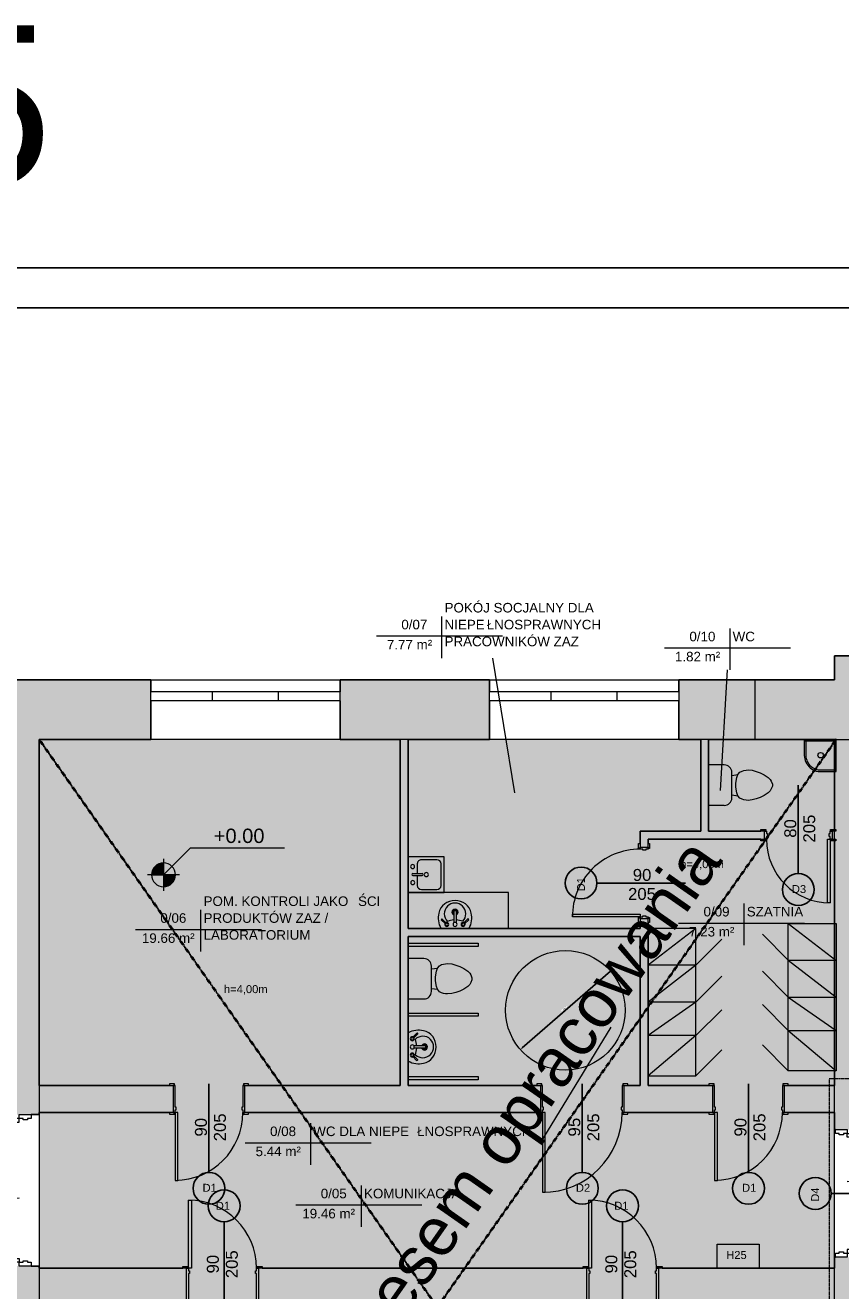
# Model space of a CAD drawing. Header units: inches. Extents: x -112469 to 885939, y -131046 to 286269.
# Tile 15 of 138: x -102318 to -92086, y -38995 to -23122. Entities that reach past the tile are written whole.
import ezdxf

# ---------------------------------------------------------------- set-up
doc = ezdxf.new("R2010")
doc.units = ezdxf.units.IN
doc.header["$MEASUREMENT"] = 0
doc.linetypes.add('Aligning Line 1_8_', pattern=[0.635, 0.3175, -0.3175])
for name, color, linetype, lineweight in [('A-ANNO-DIMS', 251, 'Continuous', 9), ('A-AREA-IDEN', 251, 'Continuous', 9), ('A-DETL', 251, 'Continuous', 9), ('A-DETL-GENF', 254, 'Continuous', 9), ('A-DETL-MEDM', 251, 'Continuous', 25), ('A-DETL-THIN', 251, 'Continuous', 9), ('A-DOOR', 251, 'Continuous', 9), ('A-DOOR-FRAM', 251, 'Continuous', 18), ('A-GLAZ', 251, 'Continuous', 9), ('A-WALL', 251, 'Continuous', 9), ('A-WALL-PATT', 254, 'Continuous', 25), ('G-ANNO-DIMS', 251, 'Continuous', 9), ('G-ANNO-TEXT', 251, 'Continuous', 9), ('P-SANR-FIXT', 251, 'Continuous', 9)]:
    doc.layers.add(name, color=color, linetype=linetype, lineweight=lineweight)
doc.styles.add('Arial', font='arial.ttf', dxfattribs={"height": 25})
doc.styles.add('Arial_1', font='arial.ttf', dxfattribs={"height": 12})
doc.styles.add('Arial_2', font='arial.ttf', dxfattribs={"height": 10})
doc.styles.add('Arial_3', font='arial.ttf', dxfattribs={"height": 15})
doc.styles.add('Arial_5', font='arial.ttf', dxfattribs={"height": 20})
doc.styles.get("Standard").update_dxf_attribs({"font": 'arial.ttf'})
doc.dimstyles.new('Średnica___2_5_mm_Arial', dxfattribs={"dimscale": 30.48, "dimtxt": 15.303891, "dimasz": 0.984252, "dimexe": 0.787402, "dimexo": 0, "dimgap": 0.492126, "dimtad": 1, "dimjust": 3, "dimdec": 1, "dimrnd": 0.5, "dimzin": 0, "dimdsep": 46, "dimtxsty": 'Arial_3', "dimsah": 1, "dimcen": 0.09, "dimdle": 0.787402, "dimazin": 0, "dimtfac": 1, "dimtdec": 4, "dimtix": 1, "dimtmove": 0, "dimatfit": 2, "dimfxl": 0, "dimtvp": 1, "dimtolj": 1, "dimtzin": 0, "dimarcsym": 0})

# ---------------------------------------------------------------- blocks, each defined once
blk = doc.blocks.new('Drzwi-wewnętrzne-jednoskrzydłowe-dwupanelowe-drewniane - 900 x 2100mm-307294-3_Poziom parteru')
at = {"layer": 'A-DOOR'}
for p, q in [((-49.635, 24.8175), (-43.135, 24.8175)), ((-49.635, 22.8175), (-49.635, 24.8175)), ((-43.135, 22.8175), (-49.635, 22.8175)), ((-43.135, 24.8175), (-43.135, 22.8175)), ((43.135, 24.8175), (49.635, 24.8175)), ((43.135, 22.8175), (43.135, 24.8175)), ((49.635, 22.8175), (43.135, 22.8175)), ((49.635, 24.8175), (49.635, 22.8175)), ((-49.635, -22.1825), (-43.135, -22.1825)), ((-49.635, -24.1825), (-49.635, -22.1825)), ((-43.135, -24.1825), (-49.635, -24.1825)), ((-43.135, -22.1825), (-43.135, -24.1825)), ((43.135, -22.1825), (49.635, -22.1825)), ((43.135, -24.1825), (43.135, -22.1825)), ((49.635, -24.1825), (43.135, -24.1825)), ((49.635, -22.1825), (49.635, -24.1825))]:
    blk.add_line(p, q, dxfattribs=at)
at = {"layer": 'A-DOOR', "lineweight": 18}
for p, q in [((39, -22.1825), (42.5, -22.1825)), ((39, -107.1825), (39, -22.1825)), ((42.5, -22.1825), (42.5, -107.1825)), ((42.5, -107.1825), (39, -107.1825))]:
    blk.add_line(p, q, dxfattribs=at)
at = {"layer": 'A-DOOR'}
blk.add_arc((42.5, -22.1825), 85, 180, 270, dxfattribs=at)
at = {"layer": 'A-DOOR-FRAM'}
for p, q in [((-45, 22.8175), (-42.5, 22.8175)), ((-45, -22.1825), (-45, 22.8175)), ((-42.5, 22.8175), (-42.5, -15.19)), ((42.5, 22.8175), (45, 22.8175)), ((42.5, -15.19), (42.5, 22.8175)), ((45, 22.8175), (45, -22.1825)), ((-42.5, -15.19), (-41.23, -15.19)), ((-41.23, -15.19), (-41.23, -18.6825)), ((41.23, -15.19), (42.5, -15.19)), ((41.23, -18.6825), (41.23, -15.19)), ((-42.5, -22.1825), (-45, -22.1825)), ((-42.5, -18.6825), (-42.5, -22.1825)), ((-41.23, -18.6825), (-42.5, -18.6825)), ((42.5, -18.6825), (41.23, -18.6825)), ((42.5, -22.1825), (42.5, -18.6825)), ((45, -22.1825), (42.5, -22.1825))]:
    blk.add_line(p, q, dxfattribs=at)
blk = doc.blocks.new('Drzwi-wewnętrzne-jednoskrzydłowe-dwupanelowe-drewniane - 900 x 2100mm-310184-3_Poziom parteru')
at = {"layer": 'A-DOOR', "lineweight": 18}
for p, q in [((42.5, 101.6825), (39, 101.6825)), ((39, 101.6825), (39, 16.6825)), ((42.5, 16.6825), (42.5, 101.6825)), ((39, 16.6825), (42.5, 16.6825))]:
    blk.add_line(p, q, dxfattribs=at)
at = {"layer": 'A-DOOR'}
for p, q in [((-43.135, 18.6825), (-49.635, 18.6825)), ((-49.635, 18.6825), (-49.635, 16.6825)), ((-49.635, 16.6825), (-43.135, 16.6825)), ((-43.135, 16.6825), (-43.135, 18.6825)), ((49.635, 18.6825), (43.135, 18.6825)), ((43.135, 18.6825), (43.135, 16.6825)), ((43.135, 16.6825), (49.635, 16.6825)), ((49.635, 16.6825), (49.635, 18.6825)), ((-43.135, -17.3175), (-49.635, -17.3175)), ((-49.635, -17.3175), (-49.635, -19.3175)), ((-49.635, -19.3175), (-43.135, -19.3175)), ((-43.135, -19.3175), (-43.135, -17.3175)), ((49.635, -17.3175), (43.135, -17.3175)), ((43.135, -17.3175), (43.135, -19.3175)), ((43.135, -19.3175), (49.635, -19.3175)), ((49.635, -19.3175), (49.635, -17.3175))]:
    blk.add_line(p, q, dxfattribs=at)
blk.add_arc((42.5, 16.6825), 85, 90, 180, dxfattribs=at)
at = {"layer": 'A-DOOR-FRAM'}
for p, q in [((-42.5, 16.6825), (-45, 16.6825)), ((-45, 16.6825), (-45, -17.3175)), ((-42.5, 13.1825), (-42.5, 16.6825)), ((42.5, 16.6825), (42.5, 13.1825)), ((45, 16.6825), (42.5, 16.6825)), ((45, -17.3175), (45, 16.6825)), ((-41.23, 13.1825), (-42.5, 13.1825)), ((-42.5, -17.3175), (-42.5, 9.69)), ((-42.5, 9.69), (-41.23, 9.69)), ((-41.23, 9.69), (-41.23, 13.1825)), ((42.5, 13.1825), (41.23, 13.1825)), ((41.23, 13.1825), (41.23, 9.69)), ((41.23, 9.69), (42.5, 9.69)), ((42.5, 9.69), (42.5, -17.3175)), ((-45, -17.3175), (-42.5, -17.3175)), ((42.5, -17.3175), (45, -17.3175))]:
    blk.add_line(p, q, dxfattribs=at)
blk = doc.blocks.new('Drzwi-wewnętrzne-jednoskrzydłowe-dwupanelowe-drewniane - 1000 x 2100mm 2-485147-3_Poziom parteru')
at = {"layer": 'A-DOOR', "lineweight": 18}
for p, q in [((50, 116.6825), (46.5, 116.6825)), ((46.5, 116.6825), (46.5, 16.6825)), ((50, 16.6825), (50, 116.6825)), ((46.5, 16.6825), (50, 16.6825))]:
    blk.add_line(p, q, dxfattribs=at)
at = {"layer": 'A-DOOR'}
for p, q in [((-50.635, 18.6825), (-57.135, 18.6825)), ((-57.135, 18.6825), (-57.135, 16.6825)), ((-57.135, 16.6825), (-50.635, 16.6825)), ((-50.635, 16.6825), (-50.635, 18.6825)), ((57.135, 18.6825), (50.635, 18.6825)), ((50.635, 18.6825), (50.635, 16.6825)), ((50.635, 16.6825), (57.135, 16.6825)), ((57.135, 16.6825), (57.135, 18.6825)), ((-50.635, -17.3175), (-57.135, -17.3175)), ((-57.135, -17.3175), (-57.135, -19.3175)), ((-57.135, -19.3175), (-50.635, -19.3175)), ((-50.635, -19.3175), (-50.635, -17.3175)), ((57.135, -17.3175), (50.635, -17.3175)), ((50.635, -17.3175), (50.635, -19.3175)), ((50.635, -19.3175), (57.135, -19.3175)), ((57.135, -19.3175), (57.135, -17.3175))]:
    blk.add_line(p, q, dxfattribs=at)
blk.add_arc((50, 16.6825), 100, 90, 180, dxfattribs=at)
at = {"layer": 'A-DOOR-FRAM'}
for p, q in [((-50, 16.6825), (-52.5, 16.6825)), ((-52.5, 16.6825), (-52.5, -17.3175)), ((-50, 13.1825), (-50, 16.6825)), ((50, 16.6825), (50, 13.1825)), ((52.5, 16.6825), (50, 16.6825)), ((52.5, -17.3175), (52.5, 16.6825)), ((-48.73, 13.1825), (-50, 13.1825)), ((-50, -17.3175), (-50, 9.69)), ((-50, 9.69), (-48.73, 9.69)), ((-48.73, 9.69), (-48.73, 13.1825)), ((50, 13.1825), (48.73, 13.1825)), ((48.73, 13.1825), (48.73, 9.69)), ((48.73, 9.69), (50, 9.69)), ((50, 9.69), (50, -17.3175)), ((-52.5, -17.3175), (-50, -17.3175)), ((50, -17.3175), (52.5, -17.3175))]:
    blk.add_line(p, q, dxfattribs=at)
blk = doc.blocks.new('Drzwi-wewnętrzne-jednoskrzydłowe-dwupanelowe-drewniane - 900 x 2100mm-435349-3_Poziom parteru')
at = {"layer": 'A-DOOR'}
for p, q in [((-49.6, 7.3), (-43.1, 7.3)), ((-49.6, 5.3), (-49.6, 7.3)), ((-43.1, 5.3), (-49.6, 5.3)), ((-43.1, 7.3), (-43.1, 5.3)), ((43.1, 7.3), (49.6, 7.3)), ((43.1, 5.3), (43.1, 7.3)), ((49.6, 5.3), (43.1, 5.3)), ((49.6, 7.3), (49.6, 5.3)), ((-49.6, -4.7), (-43.1, -4.7)), ((-49.6, -6.7), (-49.6, -4.7)), ((-43.1, -6.7), (-49.6, -6.7)), ((-43.1, -4.7), (-43.1, -6.7)), ((43.1, -4.7), (49.6, -4.7)), ((43.1, -6.7), (43.1, -4.7)), ((49.6, -6.7), (43.1, -6.7)), ((49.6, -4.7), (49.6, -6.7))]:
    blk.add_line(p, q, dxfattribs=at)
at = {"layer": 'A-DOOR', "lineweight": 18}
for p, q in [((39, -4.7), (42.5, -4.7)), ((39, -89.7), (39, -4.7)), ((42.5, -4.7), (42.5, -89.7)), ((42.5, -89.7), (39, -89.7))]:
    blk.add_line(p, q, dxfattribs=at)
at = {"layer": 'A-DOOR'}
blk.add_arc((42.5, -4.7), 85, 180, 270, dxfattribs=at)
at = {"layer": 'A-DOOR-FRAM'}
for p, q in [((-45, 5.3), (-42.5, 5.3)), ((-45, -4.7), (-45, 5.3)), ((-42.5, 5.3), (-42.5, 2.3)), ((-42.5, 2.3), (-41.2, 2.3)), ((-41.2, 2.3), (-41.2, -1.2)), ((41.2, 2.3), (42.5, 2.3)), ((41.2, -1.2), (41.2, 2.3)), ((42.5, 5.3), (45, 5.3)), ((42.5, 2.3), (42.5, 5.3)), ((45, 5.3), (45, -4.7)), ((-42.5, -4.7), (-45, -4.7)), ((-42.5, -1.2), (-42.5, -4.7)), ((-41.2, -1.2), (-42.5, -1.2)), ((42.5, -1.2), (41.2, -1.2)), ((42.5, -4.7), (42.5, -1.2)), ((45, -4.7), (42.5, -4.7))]:
    blk.add_line(p, q, dxfattribs=at)
blk = doc.blocks.new('wewnetrzne dwupanelowe - 800 x 2100mm 2-561756-3_Poziom parteru')
at = {"layer": 'A-DOOR'}
for p, q in [((-47.1, 7.3), (-40.6, 7.3)), ((-47.1, 5.3), (-47.1, 7.3)), ((-40.6, 5.3), (-47.1, 5.3)), ((-40.6, 7.3), (-40.6, 5.3)), ((40.6, 7.3), (47.1, 7.3)), ((40.6, 5.3), (40.6, 7.3)), ((47.1, 5.3), (40.6, 5.3)), ((47.1, 7.3), (47.1, 5.3)), ((-47.1, -4.7), (-40.6, -4.7)), ((-47.1, -6.7), (-47.1, -4.7)), ((-40.6, -6.7), (-47.1, -6.7)), ((-40.6, -4.7), (-40.6, -6.7)), ((40.6, -4.7), (47.1, -4.7)), ((40.6, -6.7), (40.6, -4.7)), ((47.1, -6.7), (40.6, -6.7)), ((47.1, -4.7), (47.1, -6.7))]:
    blk.add_line(p, q, dxfattribs=at)
at = {"layer": 'A-DOOR', "lineweight": 18}
for p, q in [((36.5, -4.7), (40, -4.7)), ((36.5, -84.7), (36.5, -4.7)), ((40, -4.7), (40, -84.7)), ((40, -84.7), (36.5, -84.7))]:
    blk.add_line(p, q, dxfattribs=at)
at = {"layer": 'A-DOOR'}
blk.add_arc((40, -4.7), 80, 180, 270, dxfattribs=at)
at = {"layer": 'A-DOOR-FRAM'}
for p, q in [((-42.5, 5.3), (-40, 5.3)), ((-42.5, -4.7), (-42.5, 5.3)), ((-40, 5.3), (-40, 2.3)), ((-40, 2.3), (-38.7, 2.3)), ((-38.7, 2.3), (-38.7, -1.2)), ((38.7, 2.3), (40, 2.3)), ((38.7, -1.2), (38.7, 2.3)), ((40, 5.3), (42.5, 5.3)), ((40, 2.3), (40, 5.3)), ((42.5, 5.3), (42.5, -4.7)), ((-40, -4.7), (-42.5, -4.7)), ((-40, -1.2), (-40, -4.7)), ((-38.7, -1.2), (-40, -1.2)), ((40, -1.2), (38.7, -1.2)), ((40, -4.7), (40, -1.2)), ((42.5, -4.7), (40, -4.7))]:
    blk.add_line(p, q, dxfattribs=at)
blk = doc.blocks.new('Muszla klozetowa domowa - 3D - Muszla klozetowa domowa - 3D-412173-3_Poziom parteru')
at = {"layer": 'P-SANR-FIXT'}
for p, q in [((-15.4, 15.2), (-13, 20.3)), ((-13, 20.3), (-9.5, 25.4)), ((-9.5, 25.4), (-7, 27.9)), ((-7, 27.9), (-4.8, 29.2)), ((-4.8, 29.2), (-1.3, 30.5)), ((-1.3, 30.5), (1.3, 30.5)), ((1.3, 30.5), (4.8, 29.2)), ((4.8, 29.2), (7, 27.9)), ((7, 27.9), (9.5, 25.4)), ((9.5, 25.4), (13, 20.3)), ((13, 20.3), (15.4, 15.2)), ((-19.1, 0), (-18.6, 5.1)), ((-18.6, 5.1), (-17.2, 10.2)), ((-17.2, 10.2), (-15.4, 15.2)), ((15.4, 15.2), (17.2, 10.2)), ((17.2, 10.2), (18.6, 5.1)), ((18.6, 5.1), (19.1, 0)), ((-18.8, -2.5), (-19.1, 0)), ((-18.4, -5.1), (-18.8, -2.5)), ((-17.7, -7.6), (-18.4, -5.1)), ((-16.3, -10.2), (-17.7, -7.6)), ((-13.2, -12.7), (-16.3, -10.2)), ((-9.7, -14), (-13.2, -12.7)), ((-12.3, -20.4), (-13.2, -12.7)), ((-2.5, -15.2), (-9.7, -14)), ((2.5, -15.2), (-2.5, -15.2)), ((9.7, -14), (2.5, -15.2)), ((13.2, -12.7), (9.7, -14)), ((12.3, -20.4), (13.2, -12.7)), ((16.3, -10.2), (13.2, -12.7)), ((17.7, -7.6), (16.3, -10.2)), ((18.4, -5.1), (17.7, -7.6)), ((18.8, -2.5), (18.4, -5.1)), ((19.1, 0), (18.8, -2.5)), ((-25.3, -29.8), (-25.3, -49.5)), ((15.9, -20.4), (-15.9, -20.4)), ((25.3, -49.5), (25.3, -29.8))]:
    blk.add_line(p, q, dxfattribs=at)
for centre, start, end in [((-15.9, -29.8), 90, 180), ((15.9, -29.8), 0, 90)]:
    blk.add_arc(centre, 9.46, start, end, dxfattribs=at)
blk = doc.blocks.new('Lavabo mural - 05 - 440mm x 350mm-346807-3_Poziom parteru')
at = {"layer": 'P-SANR-FIXT'}
for p, q in [((-17.2, -11), (-11.7, -5.6)), ((-16.1, -12.1), (-10.7, -6.7)), ((-1.5, -21.5), (-1.5, -7.1)), ((1.5, -21.5), (1.5, -7.1)), ((16.4, -12.1), (11, -6.7)), ((17.5, -11), (12, -5.6))]:
    blk.add_line(p, q, dxfattribs=at)
for centre, radius, start, end in [((5.3, -13.1), 26.4, 150.3649, 193.6351), ((-5.3, -13.1), 26.4, 346.3649, 29.6351), ((0, -18.4), 13.5, 135.4629, 45.0556), ((-10.1, -5.1), 2.5, 0, 180), ((-10.1, -5.1), 2.5, 180, 207.0533), ((-10.1, -5.1), 1.7, 360, 180), ((-10.1, -5.1), 1.7, 180, 198.0596), ((-10.1, -5.1), 1.7, 198.0596, 360), ((-10.1, -5.1), 2.5, 242.9467, 0), ((-0.2, 16), 26.7, 249.1986, 267.1093), ((0, -5.1), 2.5, 0, 180), ((0, -5.1), 2.5, 180, 0), ((-0.2, 16), 26.7, 273.5606, 291.3199), ((10.4, -5.1), 2.5, 360, 180), ((10.4, -5.1), 2.5, 180, 297.0533), ((10.4, -5.1), 1.7, 0, 180), ((10.4, -5.1), 1.7, 180, 0), ((10.4, -5.1), 2.5, 332.9467, 360), ((-0.6, -14.5), 20.4, 193.6351, 271.6558), ((0, -20.4), 3.86, 112.8828, 180), ((0, -20.4), 3.86, 180, 360), ((0, -20.4), 2.35, 129.6826, 180), ((0, -20.4), 2.35, 180, 360), ((0.6, -14.5), 20.4, 268.3442, 346.3649), ((0, -20.4), 3.86, 360, 67.1178), ((0, -20.4), 2.35, 360, 50.3185)]:
    blk.add_arc(centre, radius, start, end, dxfattribs=at)
for centre, major_axis, ratio, start_param, end_param in [((-16.6, -11.6), (-0.545, 0.545), 0.274309, 0, 3.141593), ((17, -11.6), (0.545, 0.545), 0.274309, 3.141593, 6.283185), ((0, -21.5), (-1.5, 0), 0.428525, 0, 3.141593)]:
    blk.add_ellipse(centre, major_axis=major_axis, ratio=ratio, start_param=start_param, end_param=end_param, dxfattribs=at)
blk = doc.blocks.new('Drzwi-korytarz-niesymetryczne-wpuszczane - Drzwi dwuskrzydłowe 1800 x 2100mm-575839-3_Poziom parteru')
at = {"layer": 'A-DOOR', "lineweight": 18}
for p, q in [((-85.5, 11.865), (-90, 11.865)), ((-90, 11.865), (-90, -88.135)), ((-85.5, -88.135), (-85.5, 11.865)), ((85.5, 11.865), (90, 11.865)), ((85.5, -68.135), (85.5, 11.865)), ((90, 11.865), (90, -68.135)), ((90, -68.135), (85.5, -68.135)), ((-90, -88.135), (-85.5, -88.135))]:
    blk.add_line(p, q, dxfattribs=at)
at = {"layer": 'A-DOOR'}
for centre, radius, start, end in [((-90, 11.865), 100, 270, 360), ((90, 11.865), 80, 180, 270)]:
    blk.add_arc(centre, radius, start, end, dxfattribs=at)
at = {"layer": 'A-DOOR-FRAM'}
for p, q in [((-95, 26.865), (-90, 26.865)), ((-95, 11.865), (-95, 26.865)), ((-90, 26.865), (-90, 21.94375)), ((-90, 21.94375), (-88.4125, 21.94375)), ((-90, 16.84125), (-90, 11.865)), ((-88.4125, 16.84125), (-90, 16.84125)), ((-88.4125, 21.94375), (-88.4125, 16.84125)), ((88.4125, 21.94375), (90, 21.94375)), ((88.4125, 16.84125), (88.4125, 21.94375)), ((90, 16.84125), (88.4125, 16.84125)), ((90, 26.865), (95, 26.865)), ((90, 21.94375), (90, 26.865)), ((90, 11.865), (90, 16.84125)), ((95, 26.865), (95, 11.865)), ((-90, 11.865), (-95, 11.865)), ((95, 11.865), (90, 11.865))]:
    blk.add_line(p, q, dxfattribs=at)
blk = doc.blocks.new('Drzwi-korytarz-niesymetryczne-wpuszczane - 1500 x 2000mm-592005-3_Poziom parteru')
at = {"layer": 'A-DOOR', "lineweight": 18}
for p, q in [((-70.5, 6.365), (-75, 6.365)), ((-75, 6.365), (-75, -83.635)), ((-70.5, -83.635), (-70.5, 6.365)), ((70.5, 6.365), (75, 6.365)), ((70.5, -53.635), (70.5, 6.365)), ((75, 6.365), (75, -53.635)), ((75, -53.635), (70.5, -53.635)), ((-75, -83.635), (-70.5, -83.635))]:
    blk.add_line(p, q, dxfattribs=at)
at = {"layer": 'A-DOOR'}
for centre, radius, start, end in [((-75, 6.365), 90, 270, 360), ((75, 6.365), 60, 180, 270)]:
    blk.add_arc(centre, radius, start, end, dxfattribs=at)
at = {"layer": 'A-DOOR-FRAM'}
for p, q in [((-80, 21.365), (-75, 21.365)), ((-80, 6.365), (-80, 21.365)), ((-75, 21.365), (-75, 16.44375)), ((-75, 16.44375), (-73.4125, 16.44375)), ((-73.4125, 16.44375), (-73.4125, 11.34125)), ((73.4125, 16.44375), (75, 16.44375)), ((73.4125, 11.34125), (73.4125, 16.44375)), ((75, 21.365), (80, 21.365)), ((75, 16.44375), (75, 21.365)), ((80, 21.365), (80, 6.365)), ((-75, 6.365), (-80, 6.365)), ((-75, 11.34125), (-75, 6.365)), ((-73.4125, 11.34125), (-75, 11.34125)), ((75, 11.34125), (73.4125, 11.34125)), ((75, 6.365), (75, 11.34125)), ((80, 6.365), (75, 6.365))]:
    blk.add_line(p, q, dxfattribs=at)
blk = doc.blocks.new('Zlew kuchenny - typu wyspowego - 450 x 450mm-548266-3_Poziom parteru')
at = {"layer": 'P-SANR-FIXT'}
for p, q in [((-20.9, 22.7), (-20.9, -22.3)), ((0.3, 17), (0.3, 5.3)), ((2.8, 17), (2.8, 5.3)), ((24.1, -22.3), (24.1, 22.7)), ((-17.1, 6.2), (-17.1, -13.4)), ((0.3, 11.3), (-12, 11.3)), ((15.2, 11.3), (2.8, 11.3)), ((20.3, -13.4), (20.3, 6.2)), ((-20.9, -22.3), (24.1, -22.3)), ((-12, -18.5), (15.2, -18.5))]:
    blk.add_line(p, q, dxfattribs=at)
for centre, radius, start, end in [((-8.4, 17), 2.54, 360, 180), ((-8.4, 17), 2.54, 180, 360), ((1.6, 17), 1.27, 360, 180), ((11.7, 17.2), 2.54, 360, 180), ((11.7, 17.2), 2.54, 180, 0), ((-12, 6.2), 5.08, 90, 180), ((1.6, 0), 2.54, 360, 180), ((1.6, 0), 2.54, 180, 0), ((1.6, 5.3), 1.27, 180, 0), ((15.2, 6.2), 5.08, 360, 90), ((-12, -13.4), 5.08, 180, 270), ((15.2, -13.4), 5.08, 270, 0)]:
    blk.add_arc(centre, radius, start, end, dxfattribs=at)
blk = doc.blocks.new('Aluminum_2 szybowe - 160x140-V12-3_Poziom parteru')
at = {"layer": 'A-GLAZ'}
for p, q in [((-137.2, 25.2), (22.8, 25.2)), ((-137.2, 13.7), (-137.2, 25.2)), ((22.8, 25.2), (22.8, 13.7)), ((22.8, 13.7), (-137.2, 13.7))]:
    blk.add_line(p, q, dxfattribs=at)
blk = doc.blocks.new('Aluminum_2 szybowe - 160x140-605508-3_Poziom parteru')
at = {"layer": 'A-GLAZ'}
for p, q in [((-137.2, 25.2), (22.8, 25.2)), ((-137.2, 13.7), (-137.2, 25.2)), ((22.8, 25.2), (22.8, 13.7)), ((22.8, 13.7), (-137.2, 13.7))]:
    blk.add_line(p, q, dxfattribs=at)
blk = doc.blocks.new('Aluminum_2 szybowe - 160x140-V13-3_Poziom parteru')
at = {"layer": 'A-GLAZ'}
for p, q in [((-137.2, 25.2), (22.8, 25.2)), ((-137.2, 13.7), (-137.2, 25.2)), ((22.8, 25.2), (22.8, 13.7)), ((22.8, 13.7), (-137.2, 13.7))]:
    blk.add_line(p, q, dxfattribs=at)
blk = doc.blocks.new('Etyk_pom_1_mala - Etyk_pom_1_mala-219433-3_Poziom parteru')
at = {"layer": 'A-AREA-IDEN'}
for p, q in [((-0.096, 0.144), (-0.096, -0.378)), ((-0.915, -0.101), (0.666, -0.101))]:
    blk.add_line(p, q, dxfattribs=at)
blk = doc.blocks.new('*D236')
at = {"layer": 'A-ANNO-DIMS', "color": 0, "lineweight": -2}
blk.add_line((-28507, -4311), (-29617, -5276), dxfattribs=at)
at = {"layer": 'A-ANNO-DIMS', "color": 0}
for points in [[(-28527, -4335), (-28533, -4327), (-28507, -4311)], [(-29620, -5272), (-29613, -5279), (-29639, -5295)]]:
    blk.add_solid(points, dxfattribs=at)
at = {"layer": 'Defpoints', "color": 0}
for p in [(-28507, -4311), (-29639, -5295)]:
    blk.add_point(p, dxfattribs=at)
at = {"layer": 'A-ANNO-DIMS', "color": 0, "insert": (-29088, -4786), "char_height": 15, "attachment_point": 5, "rotation": 41.0025, "style": 'Arial_3', "bg_fill": 3, "box_fill_scale": 1.25, "bg_fill_color": 257, "bg_fill_transparency": 0}
blk.add_mtext('\\A1;ø1500.0', dxfattribs=at)
blk = doc.blocks.new('rozbicie')
at = {"layer": 'A-DETL-GENF', "true_color": 0xe5e5e5}
blk.add_hatch(color=254, dxfattribs=at).paths.add_polyline_path([(-27445.92, -15634.6), (-25695.91, -15634.6), (-25695.91, -8486.85), (-27905.91, -8486.85), (-27905.91, -8036.85), (-25695.91, -8036.85), (-25695.91, -6086.85), (-26325.91, -6086.85), (-26325.91, -5746.85), (-25695.91, -5746.85), (-25695.91, -2656.85), (-25725.91, -2655.98), (-25725.91, -2556.85), (-25695.91, -2556.85), (-25695.91, -1406.85), (-27275.91, -1406.85), (-27275.91, -2556.85), (-26575.91, -2556.85), (-26575.91, -2656.85), (-28035.91, -2656.85), (-28035.91, -2756.85), (-28135.91, -2756.85), (-28135.91, -2556.85), (-27375.91, -2556.85), (-27375.91, -1406.85), (-31045.91, -1406.85), (-31045.91, -3776.85), (-28135.91, -3776.85), (-28135.91, -3656.85), (-28035.91, -3656.85), (-28035.91, -5746.85), (-27225.91, -5746.85), (-27225.91, -6086.85), (-28335.91, -6086.85), (-28335.91, -5746.85), (-28135.91, -5746.85), (-28135.91, -3876.85), (-31045.91, -3876.85), (-31045.91, -5746.85), (-29385.91, -5746.85), (-29385.91, -6086.85), (-33095.91, -6086.85), (-33095.91, -5746.85), (-31145.91, -5746.85), (-31145.91, -1406.85), (-35675.91, -1406.85), (-35675.91, -5746.85), (-33995.91, -5746.85), (-33995.91, -6086.85), (-35675.91, -6086.85), (-35675.91, -8036.85), (-33825.91, -8036.85), (-33825.91, -8486.85), (-35675.91, -8486.85), (-35675.91, -15634.6), (-31005.91, -15634.6), (-31005.91, -8486.85), (-32925.91, -8486.85), (-32925.91, -8036.85), (-28805.91, -8036.85), (-28805.91, -8486.85), (-30855.91, -8486.85), (-30855.91, -15634.6), (-27651.31, -15634.6)])
at = {"layer": 'A-WALL-PATT', "lineweight": 9}
blk.add_hatch(color=251, dxfattribs=at).paths.add_polyline_path([(-25685.48, -1406.85), (-25235.91, -1406.85), (-25235.91, -1036.85), (-24695.91, -1036.85), (-24695.91, -356.85), (-25695.91, -356.85), (-25695.91, -656.85), (-26695.91, -656.85), (-26695.91, -1406.85), (-25695.91, -1406.85)])
h = blk.add_hatch(color=251, dxfattribs=at)
h.paths.add_polyline_path([(-36425.91, -16384.6), (-35675.91, -16384.6), (-35675.91, -8011.85), (-36425.91, -8011.85), (-36425.91, -15634.6)])
h.paths.add_polyline_path([(-35808.02, -6111.85), (-35675.91, -6111.85), (-35675.91, -656.85), (-36425.91, -656.85), (-36425.91, -6111.85), (-35876.14, -6111.85)])
h = blk.add_hatch(color=251, dxfattribs=at)
h.paths.add_polyline_path([(-27375.91, -1406.85), (-26695.91, -1406.85), (-26695.91, -656.85), (-27651.31, -656.85), (-27651.31, -1406.85), (-27445.92, -1406.85)])
h.paths.add_polyline_path([(-35675.91, -1406.85), (-34275.91, -1406.85), (-34275.91, -656.85), (-35675.91, -656.85), (-35675.91, -1223.05)])
h.paths.add_polyline_path([(-31901.31, -1406.85), (-30025.91, -1406.85), (-30025.91, -656.85), (-31901.31, -656.85), (-31901.31, -1223.05)])
h = blk.add_hatch(color=251, dxfattribs=at)
h.paths.add_polyline_path([(-31005.91, -15634.6), (-30855.91, -15634.6), (-30855.91, -8486.85), (-28805.91, -8486.85), (-28805.91, -8036.85), (-32925.91, -8036.85), (-32925.91, -8486.85), (-31005.91, -8486.85), (-31005.91, -15486.85)])
h.paths.add_polyline_path([(-34487.69, -8486.85), (-33825.91, -8486.85), (-33825.91, -8036.85), (-35675.91, -8036.85), (-35675.91, -8486.85), (-35367.91, -8486.85)])
h.paths.add_polyline_path([(-27757.44, -8486.85), (-25695.91, -8486.85), (-25695.91, -8036.85), (-27905.91, -8036.85), (-27905.91, -8486.85), (-27859.56, -8486.85)])
h.paths.add_polyline_path([(-27272.26, -6086.85), (-27225.91, -6086.85), (-27225.91, -5746.85), (-28035.91, -5746.85), (-28035.91, -3656.85), (-28135.91, -3656.85), (-28135.91, -3776.85), (-31045.91, -3776.85), (-31045.91, -1406.85), (-31145.91, -1406.85), (-31145.91, -5746.85), (-33095.91, -5746.85), (-33095.91, -6086.85), (-29385.91, -6086.85), (-29385.91, -5746.85), (-31045.91, -5746.85), (-31045.91, -3876.85), (-28135.91, -3876.85), (-28135.91, -5746.85), (-28335.91, -5746.85), (-28335.91, -6086.85), (-27295.91, -6086.85)])
h.paths.add_polyline_path([(-26325.91, -6086.85), (-25695.91, -6086.85), (-25695.91, -5746.85), (-26325.91, -5746.85), (-26325.91, -6051.85)])
h.paths.add_polyline_path([(-33995.91, -6086.85), (-33995.91, -5746.85), (-35675.91, -5746.85), (-35675.91, -6086.85), (-34042.26, -6086.85)])
h.paths.add_polyline_path([(-28135.91, -2756.85), (-28035.91, -2756.85), (-28035.91, -2656.85), (-26575.91, -2656.85), (-26575.91, -2556.85), (-27275.91, -2556.85), (-27275.91, -1406.85), (-27375.91, -1406.85), (-27375.91, -2556.85), (-28135.91, -2556.85), (-28135.91, -2710.5)])
h.paths.add_polyline_path([(-25725.91, -2656.85), (-25695.91, -2656.85), (-25695.91, -2556.85), (-25725.91, -2556.85), (-25725.91, -2655.98)])
h = blk.add_hatch(color=251, dxfattribs=at)
h.paths.add_polyline_path([(-25695.91, -15634.6), (-25235.91, -15634.6), (-25235.91, -7900.73), (-25695.91, -7900.73), (-25695.91, -15486.85)])
h.paths.add_polyline_path([(-25260.47, -6300.73), (-25235.91, -6300.73), (-25235.91, -5970.6), (-25415.88, -5970.6), (-25415.88, -5670.6), (-25235.91, -5670.6), (-25235.91, -5126.96), (-25405.88, -5126.96), (-25405.88, -4826.96), (-25235.91, -4826.96), (-25235.91, -1406.85), (-25695.91, -1406.85), (-25695.91, -2536.85), (-25679.56, -2536.85), (-25679.56, -2556.85), (-25695.91, -2556.85), (-25695.91, -2656.85), (-25679.56, -2656.85), (-25679.56, -2676.85), (-25695.91, -2676.85), (-25695.91, -6300.73), (-25535.91, -6300.73)])
at = {"layer": 'G-ANNO-DIMS'}
h = blk.add_hatch(color=251, dxfattribs=at)
edge = h.paths.add_edge_path()
edge.add_arc((-34116.5, -3104.19), 150, 90, 180)
edge.add_line((-34266.5, -3104.19), (-34116.5, -3104.19))
edge.add_line((-34116.5, -3104.19), (-34116.5, -2954.19))
h = blk.add_hatch(color=251, dxfattribs=at)
edge = h.paths.add_edge_path()
edge.add_arc((-34116.5, -3104.19), 150, 270, 360)
edge.add_line((-33966.5, -3104.19), (-34116.5, -3104.19))
edge.add_line((-34116.5, -3104.19), (-34116.5, -3254.19))
at = {"layer": 'A-AREA-IDEN', "color": 251}
for p, q in [((-29708.21, -2076.32), (-29982.52, -384.73)), ((-27128.97, -2048.14), (-27040.19, -534.73)), ((-28502.67, -5013.42), (-29392.64, -6475.53))]:
    blk.add_line(p, q, dxfattribs=at)
at = {"layer": 'A-DETL', "color": 251, "linetype": 'Aligning Line 1_8_', "lineweight": 50}
for p, q in [((-35675.91, -1406.85), (-25695.91, -15634.6)), ((-25675.91, -1406.85), (-35675.91, -15634.6))]:
    blk.add_line(p, q, dxfattribs=at)
at = {"layer": 'A-DETL', "color": 251, "linetype": 'Aligning Line 1_8_', "lineweight": 18}
for p, q in [((-25761.47, -5661.85), (-25761.47, -16264.6)), ((-23085.91, -5661.85), (-25761.47, -5661.85))]:
    blk.add_line(p, q, dxfattribs=at)
at = {"layer": 'A-DETL-MEDM', "color": 251}
for p, q in [((-26150.91, -1978.98), (-26150.91, -3088.98)), ((-27566.98, -3206.85), (-28676.98, -3206.85)), ((-33545.91, -5726.85), (-33545.91, -6836.85)), ((-28860.91, -5726.85), (-28860.91, -6836.85)), ((-26775.91, -5726.85), (-26775.91, -6836.85)), ((-24628.21, -7100.73), (-25738.21, -7100.73)), ((-33355.91, -8566.85), (-33355.91, -7456.85)), ((-28355.91, -8566.85), (-28355.91, -7456.85))]:
    blk.add_line(p, q, dxfattribs=at)
for centre in [(-28876.98, -3206.85), (-26150.91, -3288.98), (-33545.91, -7036.85), (-28860.91, -7036.85), (-26775.91, -7036.85), (-25938.21, -7100.73), (-33355.91, -7256.85), (-28355.91, -7256.85)]:
    blk.add_circle(centre, 200, dxfattribs=at)
at = {"layer": 'A-DETL-THIN', "color": 251}
for p, q in [((-24695.91, -356.85), (-25695.91, -356.85)), ((-25695.91, -356.85), (-25695.91, -656.85)), ((-25695.91, -656.85), (-26695.91, -656.85)), ((-26695.91, -656.85), (-26695.91, -1406.85)), ((-25695.91, -1406.85), (-35675.91, -1406.85)), ((-35675.91, -1406.85), (-35675.91, -15634.6)), ((-26695.91, -1406.85), (-25235.91, -1406.85)), ((-25675.91, -1406.85), (-26075.91, -1406.85)), ((-26075.91, -1406.85), (-26075.91, -1606.85)), ((-25695.91, -1426.85), (-26075.91, -1426.85)), ((-26055.91, -1406.85), (-26055.91, -1606.71)), ((-25695.91, -1786.85), (-25695.91, -1406.85)), ((-25695.91, -15634.6), (-25695.91, -1406.85)), ((-25675.91, -1806.85), (-25675.91, -1406.85)), ((-25835.91, -1786.85), (-25675.91, -1786.85)), ((-25835.91, -1806.85), (-25675.91, -1806.85)), ((-31045.91, -3326.85), (-31045.91, -3776.85)), ((-29785.91, -3326.85), (-31045.91, -3326.85)), ((-29785.91, -3776.85), (-29785.91, -3326.85)), ((-31045.91, -3776.85), (-29785.91, -3776.85)), ((-28035.91, -3776.85), (-28035.91, -5626.85)), ((-27435.91, -3776.85), (-28035.91, -3776.85)), ((-27435.91, -3776.85), (-28032.67, -4239.34)), ((-27435.91, -5626.85), (-27435.91, -3776.85)), ((-26275.91, -3713.12), (-25675.91, -3713.12)), ((-26275.91, -5563.12), (-26275.91, -3713.12)), ((-26275.91, -3713.12), (-25679.14, -4175.61)), ((-25675.91, -3713.12), (-25675.91, -5563.12)), ((-31045.91, -3961.54), (-30165.91, -3961.54)), ((-30165.91, -3961.54), (-30165.91, -4001.54)), ((-27435.91, -4236.85), (-27110.64, -3911.58)), ((-26275.91, -4173.12), (-26601.17, -3847.85)), ((-30165.91, -4001.54), (-31045.91, -4001.54)), ((-27435.91, -4236.85), (-28035.91, -4236.85)), ((-27435.91, -4236.85), (-28035.91, -4701.85)), ((-26275.91, -4173.12), (-25675.91, -4173.12)), ((-26275.91, -4173.12), (-25675.91, -4638.12)), ((-27435.91, -4701.85), (-27110.64, -4376.58)), ((-26275.91, -4638.12), (-26601.17, -4312.85)), ((-27435.91, -4701.85), (-28035.91, -4701.85)), ((-27435.91, -4701.85), (-28035.91, -5121.85)), ((-26275.91, -5058.12), (-26601.17, -4732.85)), ((-26275.91, -4638.12), (-25675.91, -4638.12)), ((-26275.91, -4638.12), (-25675.91, -5058.12)), ((-31045.91, -4838.95), (-30165.91, -4838.95)), ((-30165.91, -4878.95), (-31045.91, -4878.95)), ((-30165.91, -4838.95), (-30165.91, -4878.95)), ((-27435.91, -5121.85), (-27110.64, -4796.58)), ((-26275.91, -5058.12), (-25675.91, -5058.12)), ((-26275.91, -5058.12), (-25675.91, -5563.12)), ((-27435.91, -5121.85), (-28035.91, -5121.85)), ((-27435.91, -5121.85), (-28035.91, -5626.85)), ((-26275.91, -5563.12), (-26601.17, -5237.85)), ((-27435.91, -5626.85), (-27110.64, -5301.58)), ((-31045.91, -5633.95), (-30165.91, -5633.95)), ((-31045.91, -5673.95), (-31045.91, -5633.95)), ((-30165.91, -5673.95), (-31045.91, -5673.95)), ((-30165.91, -5633.95), (-30165.91, -5673.95)), ((-28035.91, -5626.85), (-27435.91, -5626.85)), ((-25675.91, -5563.12), (-26275.91, -5563.12)), ((-27169.26, -7736.85), (-26640.7, -7736.85)), ((-27169.26, -8036.85), (-27169.26, -7736.85)), ((-26640.7, -7736.85), (-26640.7, -8036.85)), ((-26640.7, -8036.85), (-27169.26, -8036.85))]:
    blk.add_line(p, q, dxfattribs=at)
for centre, radius in [((-25870.43, -1604.01), 34.53), ((-29073.21, -4803.2), 750)]:
    blk.add_circle(centre, radius, dxfattribs=at)
for radius, start in [(205.49, 180.792695), (185.49, 180.834338)]:
    blk.add_arc((-25870.43, -1604.01), radius, start, 279.207305, dxfattribs=at)
at = {"layer": 'A-WALL', "color": 251, "lineweight": 25}
for p, q in [((-25695.91, -356.85), (-25695.91, -656.85)), ((-19225.91, -356.85), (-25695.91, -356.85)), ((-34275.91, -656.85), (-36425.91, -656.85)), ((-34275.91, -806.85), (-34275.91, -656.85)), ((-30025.91, -656.85), (-31901.31, -656.85)), ((-31901.31, -656.85), (-31901.31, -806.85)), ((-30025.91, -806.85), (-30025.91, -656.85)), ((-25695.91, -656.85), (-27651.31, -656.85)), ((-27651.31, -656.85), (-27651.31, -806.85)), ((-34275.91, -1406.85), (-34275.91, -921.15)), ((-31901.31, -921.15), (-31901.31, -1406.85)), ((-30025.91, -1406.85), (-30025.91, -921.15)), ((-27651.31, -921.15), (-27651.31, -1406.85)), ((-35675.91, -5746.85), (-35675.91, -1406.85)), ((-35675.91, -1406.85), (-34275.91, -1406.85)), ((-31901.31, -1406.85), (-31145.91, -1406.85)), ((-31145.91, -1406.85), (-31145.91, -5746.85)), ((-31045.91, -1406.85), (-30025.91, -1406.85)), ((-31045.91, -3776.85), (-31045.91, -1406.85)), ((-27651.31, -1406.85), (-27375.91, -1406.85)), ((-27375.91, -1406.85), (-27375.91, -2556.85)), ((-27275.91, -1406.85), (-25695.91, -1406.85)), ((-27275.91, -2556.85), (-27275.91, -1406.85)), ((-25695.91, -1406.85), (-25695.91, -2536.85)), ((-27375.91, -2556.85), (-28135.91, -2556.85)), ((-28135.91, -2556.85), (-28135.91, -2710.5)), ((-28035.91, -2656.85), (-26622.26, -2656.85)), ((-28035.91, -2710.5), (-28035.91, -2656.85)), ((-26622.26, -2556.85), (-27275.91, -2556.85)), ((-25695.91, -2676.85), (-25695.91, -5746.85)), ((-28135.91, -3776.85), (-31045.91, -3776.85)), ((-28135.91, -3703.2), (-28135.91, -3776.85)), ((-28035.91, -5746.85), (-28035.91, -3703.2)), ((-31045.91, -5746.85), (-31045.91, -3876.85)), ((-31045.91, -3876.85), (-28135.91, -3876.85)), ((-28135.91, -3876.85), (-28135.91, -5746.85)), ((-34042.26, -5746.85), (-35675.91, -5746.85)), ((-31145.91, -5746.85), (-33049.56, -5746.85)), ((-29432.26, -5746.85), (-31045.91, -5746.85)), ((-28135.91, -5746.85), (-28289.56, -5746.85)), ((-27272.26, -5746.85), (-28035.91, -5746.85)), ((-25695.91, -5746.85), (-26279.56, -5746.85)), ((-35775.91, -6111.85), (-35675.91, -6111.85)), ((-35675.91, -6111.85), (-35675.91, -6086.85)), ((-35675.91, -6086.85), (-34042.26, -6086.85)), ((-33049.56, -6086.85), (-29432.26, -6086.85)), ((-28289.56, -6086.85), (-27272.26, -6086.85)), ((-26279.56, -6086.85), (-25695.91, -6086.85)), ((-25695.91, -6086.85), (-25695.91, -6300.73)), ((-25695.91, -6300.73), (-25685.91, -6300.73)), ((-25695.91, -7900.73), (-25695.91, -8036.85)), ((-25685.91, -7900.73), (-25695.91, -7900.73)), ((-35675.91, -8011.85), (-35775.91, -8011.85)), ((-35675.91, -8036.85), (-35675.91, -8011.85)), ((-33872.26, -8036.85), (-35675.91, -8036.85)), ((-28852.26, -8036.85), (-32879.56, -8036.85)), ((-25695.91, -8036.85), (-27859.56, -8036.85))]:
    blk.add_line(p, q, dxfattribs=at)
at = {"layer": 'A-WALL', "color": 251}
for p, q in [((-34275.91, -656.85), (-31901.31, -656.85)), ((-30025.91, -656.85), (-27651.31, -656.85)), ((-31901.31, -1406.85), (-34275.91, -1406.85)), ((-27651.31, -1406.85), (-30025.91, -1406.85))]:
    blk.add_line(p, q, dxfattribs=at)
at = {"layer": 'G-ANNO-DIMS', "color": 251}
for p, q in [((-34116.5, -3104.19), (-33779.46, -2767.15)), ((-33779.46, -2767.15), (-32599.81, -2767.15)), ((-34116.5, -2904.19), (-34116.5, -3304.19)), ((-34116.5, -3104.19), (-34116.5, -2954.19)), ((-33916.5, -3104.19), (-34316.5, -3104.19)), ((-34266.5, -3104.19), (-34116.5, -3104.19)), ((-33966.5, -3104.19), (-34116.5, -3104.19)), ((-34116.5, -3104.19), (-34116.5, -3254.19))]:
    blk.add_line(p, q, dxfattribs=at)
for start, end in [(90, 180), (0, 90), (180, 270), (270, 0)]:
    blk.add_arc((-34116.5, -3104.19), 150, start, end, dxfattribs=at)
at = {"layer": 'A-AREA-IDEN', "color": 251, "xscale": 999.9999999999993, "yscale": 999.9999999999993, "zscale": 999.9999999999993}
for p in [(-30530.23, -6.64), (-26915.49, -156.64), (-26738.09, -3607.91), (-33554.25, -3688.11), (-32177.51, -6363.33), (-31541.46, -7143.92)]:
    blk.add_blockref('Etyk_pom_1_mala - Etyk_pom_1_mala-219433-3_Poziom parteru', p, dxfattribs=at)
at = {"layer": 'A-DOOR', "color": 251, "xscale": 10, "yscale": 10, "zscale": 10}
blk.add_blockref('wewnetrzne dwupanelowe - 800 x 2100mm 2-561756-3_Poziom parteru', (-26150.91, -2610.03), dxfattribs=at)
for name, p, rotation in [('Drzwi-wewnętrzne-jednoskrzydłowe-dwupanelowe-drewniane - 900 x 2100mm-435349-3_Poziom parteru', (-28089.08, -3206.85), 270), ('Drzwi-wewnętrzne-jednoskrzydłowe-dwupanelowe-drewniane - 900 x 2100mm-310184-3_Poziom parteru', (-33545.91, -5920.03), 180), ('Drzwi-wewnętrzne-jednoskrzydłowe-dwupanelowe-drewniane - 1000 x 2100mm 2-485147-3_Poziom parteru', (-28860.91, -5920.03), 180), ('Drzwi-wewnętrzne-jednoskrzydłowe-dwupanelowe-drewniane - 900 x 2100mm-310184-3_Poziom parteru', (-26775.91, -5920.03), 180), ('Drzwi-korytarz-niesymetryczne-wpuszczane - Drzwi dwuskrzydłowe 1800 x 2100mm-575839-3_Poziom parteru', (-36044.56, -7061.85), 270), ('Drzwi-korytarz-niesymetryczne-wpuszczane - 1500 x 2000mm-592005-3_Poziom parteru', (-25472.26, -7100.73), 89.99999999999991), ('Drzwi-wewnętrzne-jednoskrzydłowe-dwupanelowe-drewniane - 900 x 2100mm-307294-3_Poziom parteru', (-33375.91, -8258.68), 180), ('Drzwi-wewnętrzne-jednoskrzydłowe-dwupanelowe-drewniane - 900 x 2100mm-307294-3_Poziom parteru', (-28355.91, -8258.68), 180)]:
    blk.add_blockref(name, p, dxfattribs=dict(at, rotation=rotation))
at = {"layer": 'A-GLAZ', "color": 251, "xscale": 10, "yscale": 10, "zscale": 10}
for name, p in [('Aluminum_2 szybowe - 160x140-V13-3_Poziom parteru', (-32904.31, -1058.41)), ('Aluminum_2 szybowe - 160x140-V12-3_Poziom parteru', (-32129.71, -1058.41)), ('Aluminum_2 szybowe - 160x140-V12-3_Poziom parteru', (-28654.31, -1058.41)), ('Aluminum_2 szybowe - 160x140-605508-3_Poziom parteru', (-27879.71, -1058.41))]:
    blk.add_blockref(name, p, dxfattribs=at)
at = {"layer": 'P-SANR-FIXT', "color": 251, "xscale": 10, "yscale": 10, "zscale": 10}
for name, p, rotation in [('Muszla klozetowa domowa - 3D - Muszla klozetowa domowa - 3D-412173-3_Poziom parteru', (-26781.21, -1979.34), 269.9999999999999), ('Zlew kuchenny - typu wyspowego - 450 x 450mm-548266-3_Poziom parteru', (-30818.56, -3117.54), 90), ('Lavabo mural - 05 - 440mm x 350mm-346807-3_Poziom parteru', (-30458.36, -3776.85), 180), ('Muszla klozetowa domowa - 3D - Muszla klozetowa domowa - 3D-412173-3_Poziom parteru', (-30551.21, -4408.19), 269.9999999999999), ('Lavabo mural - 05 - 440mm x 350mm-346807-3_Poziom parteru', (-31045.91, -5263.74), 90.0000000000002)]:
    blk.add_blockref(name, p, dxfattribs=dict(at, rotation=rotation))
at = {"layer": 'A-AREA-IDEN', "color": 251, "char_height": 120, "attachment_point": 1, "style": 'Arial'}
for s, insert, width in [('POKÓJ SOCJALNY DLA', (-30589.36, 306.58), 2413.0794), ('0/07', (-31132.14, 95.08), 424.8944), ('NIEPE', (-30589.36, 94.91), 641.35), ('ŁNOSPRAWNYCH', (-30060.19, 94.91), 1859.915), ('7.77 m²', (-31313.5, -156.63), 737.5525), ('PRACOWNIKÓW ZAZ', (-30589.36, -116.76), 2228.6912), ('0/10', (-27517.4, -54.92), 424.8944), ('WC', (-26974.62, -54.92), 384.81), ('1.82 m²', (-27698.76, -306.63), 737.5525), ('POM. KONTROLI JAKO', (-33613.38, -3374.89), 2348.9444), ('ŚCI', (-31675.3, -3374.89), 368.7762), ('0/06', (-34156.16, -3586.39), 424.8944), ('PRODUKTÓW ZAZ /', (-33613.38, -3586.56), 2052.32), ('0/09', (-27340, -3506.19), 424.8944), ('SZATNIA', (-26797.22, -3506.19), 913.9237), ('LABORATORIUM', (-33613.38, -3798.23), 1739.6619), ('7.23 m²', (-27521.36, -3757.91), 737.5525), ('19.66 m²', (-34387.52, -3838.1), 857.8056), ('0/08', (-32779.42, -6261.62), 424.8944), ('WC DLA NIEPE', (-32236.64, -6261.62), 1579.3244), ('ŁNOSPRAWNYCH', (-30933.57, -6261.62), 1859.915), ('5.44 m²', (-32960.78, -6513.33), 737.5525), ('0/05', (-32143.38, -7042.2), 424.8944), ('KOMUNIKACJA', (-31600.59, -7042.2), 1563.2906), ('19.46 m²', (-32374.74, -7293.91), 857.8056)]:
    blk.add_mtext(s, dxfattribs=dict(at, insert=insert, width=width))
at = {"layer": 'G-ANNO-DIMS', "color": 251, "insert": (-33485.47, -2524.99), "char_height": 180, "width": 601.5934, "attachment_point": 1, "line_spacing_factor": 0.941778, "style": 'Arial_2'}
blk.add_mtext('+0.00', dxfattribs=at)
at = {"layer": 'G-ANNO-TEXT', "color": 251, "attachment_point": 1, "rotation": 90}
for s, insert, char_height, width, style in [('205', (-26088.63, -2699.13), 150, 432.9112, 'Arial_1'), ('80', (-26326.75, -2639.6), 150, 288.6075, 'Arial_1'), ('D1', (-28928.23, -3311.36), 100, 216.4556, 'Arial_3'), ('90', (-33721.75, -6387.48), 150, 288.6075, 'Arial_1'), ('205', (-33483.63, -6447.01), 150, 432.9112, 'Arial_1'), ('\\fArial|b0|i0|c238|p34|;5', (-29036.75, -6268.41), 150, 144.3038, 'Arial_1'), ('205', (-28798.63, -6447.01), 150, 432.9112, 'Arial_1'), ('90', (-26951.75, -6387.48), 150, 288.6075, 'Arial_1'), ('205', (-26713.63, -6447.01), 150, 432.9112, 'Arial_1'), ('\\fArial|b0|i0|c238|p34|;9', (-29036.75, -6387.48), 150, 144.3038, 'Arial_1'), ('D4', (-25989.45, -7205.24), 100, 216.4556, 'Arial_3'), ('90', (-33572.41, -8104.56), 150, 288.6075, 'Arial_1'), ('205', (-33334.29, -8164.09), 150, 432.9112, 'Arial_1'), ('90', (-28572.41, -8104.56), 150, 288.6075, 'Arial_1'), ('205', (-28334.29, -8164.09), 150, 432.9112, 'Arial_1')]:
    blk.add_mtext(s, dxfattribs=dict(at, insert=insert, char_height=char_height, width=width, style=style))
at = {"layer": 'G-ANNO-TEXT', "color": 251, "attachment_point": 1}
for s, insert, char_height, width, style in [('h=4,00m', (-27632.26, -2920.43), 100, 649.3669, 'Arial_3'), ('90', (-28227.61, -3031.01), 150, 288.6075, 'Arial_1'), ('205', (-28287.14, -3269.13), 150, 432.9112, 'Arial_1'), ('D3', (-26231.39, -3232.58), 100, 216.4556, 'Arial_3'), ('h=4,00m', (-33357.7, -4488.28), 100, 649.3669, 'Arial_3'), ('D1', (-33626.39, -6980.46), 100, 216.4556, 'Arial_3'), ('D2', (-28941.39, -6980.46), 100, 216.4556, 'Arial_3'), ('D1', (-26856.39, -6980.46), 100, 216.4556, 'Arial_3'), ('D1', (-33460.42, -7205.6), 100, 216.4556, 'Arial_3'), ('D1', (-28460.42, -7205.6), 100, 216.4556, 'Arial_3'), ('H25', (-27054.71, -7823.34), 100, 304.6413, 'Arial_3')]:
    blk.add_mtext(s, dxfattribs=dict(at, insert=insert, char_height=char_height, width=width, style=style))
at = {"layer": 'A-ANNO-DIMS', "color": 251}
dim = blk.add_diameter_dim_2p(p1=(-28507.2, -4311.13), p2=(-29639.22, -5295.27), dimstyle='Średnica___2_5_mm_Arial', override={"dimpost": 'ø<>'}, dxfattribs=at)
dim.commit()
dim.dimension.update_dxf_attribs({"geometry": '*D236', "text_midpoint": (-29088.26, -4785.89)})
at = {"layer": 'G-ANNO-TEXT', "color": 251, "insert": (-35377.11, -13732.57), "char_height": 600, "width": 16643.0325, "attachment_point": 1, "rotation": 55.043017, "style": 'Arial_5'}
blk.add_mtext('Obszar poza zakresem opracowania', dxfattribs=at)

msp = doc.modelspace()

# ---------------------------------------------------------------- block references
msp.add_blockref('rozbicie', (-66467, -30674))

# ---------------------------------------------------------------- texts
at = {"insert": (-106640, -23122), "char_height": 2000, "width": 22558.04, "attachment_point": 1}
msp.add_mtext('745', dxfattribs=at)

# ---------------------------------------------------------------- next in the draw order: linework, layer by layer
for points in [[(-107197, -26165), (-32697, -26165), (-32697, -68165), (-107197, -68165)], [(-106697, -26665), (-33197, -26665), (-33197, -67665), (-106697, -67665)]]:
    msp.add_lwpolyline(points, close=True)

doc.saveas('drawing.dxf')
